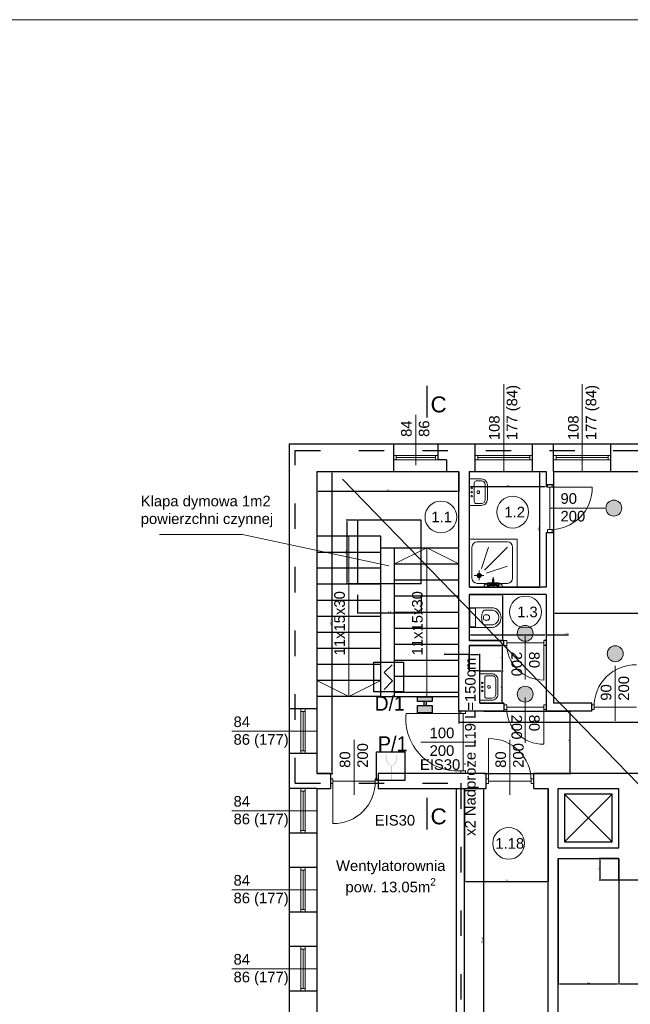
# Model space of a CAD drawing. Header units: millimetres. Extents: x 509 to 36614, y 492 to 3401.
# Tile 11 of 41: x 7867 to 9020, y 1505 to 3362. Entities that reach past the tile are written whole.
import ezdxf
from ezdxf.enums import TextEntityAlignment as Align

# ---------------------------------------------------------------- set-up
doc = ezdxf.new("R2010")
doc.units = ezdxf.units.MM
doc.linetypes.add('ACAD_ISO03W100', pattern=[30, 12, -18])
for name, color, linetype, lineweight in [('A_Kontur_cienka', 250, 'Continuous', 0), ('B_Wyposażenie', 10, 'Continuous', 9), ('oddymianie', 5, 'Continuous', 20), ('opisy', 5, 'Continuous', 5), ('RAMKA 100', 198, 'Continuous', 15), ('stolarka', 3, 'Continuous', 9), ('wymiary', 6, 'Continuous', 5), ('WYŁACZNIK', 1, 'Continuous', 18), ('ściany nośne', 1, 'Continuous', 25)]:
    doc.layers.add(name, color=color, linetype=linetype, lineweight=lineweight)
for name, color, linetype in [('SIEMENS_adres', 7, 'Continuous'), ('SIEMENS_adres_csp', 7, 'Continuous'), ('SIEMENS_czujki', 1, 'Continuous'), ('SIEMENS_grupa', 5, 'Continuous'), ('SIEMENS_komentarze', 7, 'Continuous')]:
    doc.layers.add(name, color=color, linetype=linetype)
doc.styles.add('ARIAL', font='arial.ttf')
doc.styles.add('MtXpl_romans_shx', font='romans.shx')
doc.styles.add('OPS_Arial', font='txt')
doc.styles.get("Standard").update_dxf_attribs({"font": 'ARIAL.TTF'})
doc.dimstyles.new('ISO-25', dxfattribs={"dimtxt": 2.5, "dimasz": 2.5, "dimexe": 1.25, "dimexo": 0.625, "dimtad": 1, "dimtxsty": 'Standard', "dimcen": 2.5, "dimadec": 0, "dimazin": 0, "dimtfac": 1, "dimtmove": 0, "dimatfit": 3, "dimfxl": 0, "dimarcsym": 0})

# ---------------------------------------------------------------- blocks, each defined once
blk = doc.blocks.new('*D321')
at = {"layer": 'Defpoints', "color": 0}
for p in [(8743, 2057.8), (8906.5, 2057.8), (8743, 1939.8)]:
    blk.add_point(p, dxfattribs=at)
at = {"layer": 'wymiary', "color": 0, "lineweight": -2}
for p, q in [((8743.6, 2057.8), (8907.8, 2057.8)), ((8906.5, 1942.3), (8906.5, 2055.3)), ((8743.6, 1939.8), (8907.8, 1939.8))]:
    blk.add_line(p, q, dxfattribs=at)
at = {"layer": 'wymiary', "color": 0}
for points in [[(8907, 2055.3), (8906.1, 2055.3), (8906.5, 2057.8)], [(8906.1, 1942.3), (8907, 1942.3), (8906.5, 1939.8)]]:
    blk.add_solid(points, dxfattribs=at)
at = {"layer": 'wymiary', "color": 0, "insert": (8904.4, 1998.8), "char_height": 2.5, "attachment_point": 5, "rotation": 90}
blk.add_mtext('117,95', dxfattribs=at)
blk = doc.blocks.new('*D322')
at = {"layer": 'Defpoints', "color": 0}
for p in [(8428.2, 2509.8), (8457.1, 2509.8), (8428.2, 1939.8)]:
    blk.add_point(p, dxfattribs=at)
at = {"layer": 'wymiary', "color": 0, "lineweight": -2}
for p, q in [((8428.9, 2509.8), (8458.4, 2509.8)), ((8457.1, 1942.3), (8457.1, 2507.3)), ((8428.9, 1939.8), (8458.4, 1939.8))]:
    blk.add_line(p, q, dxfattribs=at)
at = {"layer": 'wymiary', "color": 0}
for points in [[(8457.6, 2507.3), (8456.7, 2507.3), (8457.1, 2509.8)], [(8456.7, 1942.3), (8457.6, 1942.3), (8457.1, 1939.8)]]:
    blk.add_solid(points, dxfattribs=at)
at = {"layer": 'wymiary', "color": 0, "insert": (8455, 2224.8), "char_height": 2.5, "attachment_point": 5, "rotation": 90}
blk.add_mtext('569,95', dxfattribs=at)
blk = doc.blocks.new('*D323')
at = {"layer": 'Defpoints', "color": 0}
for p in [(8428.2, 2509.8), (8696.2, 2509.8), (8696.2, 2472.9)]:
    blk.add_point(p, dxfattribs=at)
at = {"layer": 'wymiary', "color": 0, "lineweight": -2}
for p, q in [((8428.2, 2509.2), (8428.2, 2471.6)), ((8696.2, 2509.2), (8696.2, 2471.6)), ((8430.7, 2472.9), (8693.7, 2472.9))]:
    blk.add_line(p, q, dxfattribs=at)
at = {"layer": 'wymiary', "color": 0}
for points in [[(8430.7, 2473.3), (8430.7, 2472.5), (8428.2, 2472.9)], [(8693.7, 2472.5), (8693.7, 2473.3), (8696.2, 2472.9)]]:
    blk.add_solid(points, dxfattribs=at)
at = {"layer": 'wymiary', "color": 0, "insert": (8562.2, 2474.8), "char_height": 2.5, "attachment_point": 5}
blk.add_mtext('268', dxfattribs=at)
blk = doc.blocks.new('*D324')
at = {"layer": 'Defpoints', "color": 0}
for p in [(8716.2, 2509.8), (8861.2, 2509.8), (8861.2, 2481.2)]:
    blk.add_point(p, dxfattribs=at)
at = {"layer": 'wymiary', "color": 0, "lineweight": -2}
for p, q in [((8716.2, 2509.2), (8716.2, 2479.9)), ((8861.2, 2509.2), (8861.2, 2479.9)), ((8718.7, 2481.2), (8858.7, 2481.2))]:
    blk.add_line(p, q, dxfattribs=at)
at = {"layer": 'wymiary', "color": 0}
for points in [[(8718.7, 2481.6), (8718.7, 2480.7), (8716.2, 2481.2)], [(8858.7, 2480.7), (8858.7, 2481.6), (8861.2, 2481.2)]]:
    blk.add_solid(points, dxfattribs=at)
at = {"layer": 'wymiary', "color": 0, "insert": (8788.7, 2483.1), "char_height": 2.5, "attachment_point": 5}
blk.add_mtext('145', dxfattribs=at)
blk = doc.blocks.new('*D325')
at = {"layer": 'Defpoints', "color": 0}
for p in [(8716.2, 2509.8), (8716.2, 2291.8), (8848.7, 2291.8)]:
    blk.add_point(p, dxfattribs=at)
at = {"layer": 'wymiary', "color": 0, "lineweight": -2}
for p, q in [((8716.9, 2509.8), (8849.9, 2509.8)), ((8848.7, 2507.3), (8848.7, 2294.3)), ((8716.9, 2291.8), (8849.9, 2291.8))]:
    blk.add_line(p, q, dxfattribs=at)
at = {"layer": 'wymiary', "color": 0}
for points in [[(8849.1, 2507.3), (8848.3, 2507.3), (8848.7, 2509.8)], [(8848.3, 2294.3), (8849.1, 2294.3), (8848.7, 2291.8)]]:
    blk.add_solid(points, dxfattribs=at)
at = {"layer": 'wymiary', "color": 0, "insert": (8846.8, 2400.8), "char_height": 2.5, "attachment_point": 5, "rotation": 90}
blk.add_mtext('218', dxfattribs=at)
blk = doc.blocks.new('*D326')
at = {"layer": 'Defpoints', "color": 0}
for p in [(8875.2, 2509.8), (9307.2, 2509.8), (9307.2, 2242.7)]:
    blk.add_point(p, dxfattribs=at)
at = {"layer": 'wymiary', "color": 0, "lineweight": -2}
for p, q in [((8875.2, 2509.2), (8875.2, 2241.5)), ((9307.2, 2509.2), (9307.2, 2241.5)), ((8877.7, 2242.7), (9304.7, 2242.7))]:
    blk.add_line(p, q, dxfattribs=at)
at = {"layer": 'wymiary', "color": 0}
for points in [[(8877.7, 2243.2), (8877.7, 2242.3), (8875.2, 2242.7)], [(9304.7, 2242.3), (9304.7, 2243.2), (9307.2, 2242.7)]]:
    blk.add_solid(points, dxfattribs=at)
at = {"layer": 'wymiary', "color": 0, "insert": (9091.2, 2244.6), "char_height": 2.5, "attachment_point": 5}
blk.add_mtext('432', dxfattribs=at)
blk = doc.blocks.new('*D335')
at = {"layer": 'Defpoints', "color": 0}
for p in [(8696.2, 2057.8), (10218.2, 2057.8), (8696.2, 2036)]:
    blk.add_point(p, dxfattribs=at)
at = {"layer": 'wymiary', "color": 0, "lineweight": -2}
for p, q in [((8696.2, 2057.2), (8696.2, 2034.7)), ((10218.2, 2057.2), (10218.2, 2034.7)), ((10215.7, 2036), (8698.7, 2036))]:
    blk.add_line(p, q, dxfattribs=at)
at = {"layer": 'wymiary', "color": 0}
for points in [[(8698.7, 2036.4), (8698.7, 2035.5), (8696.2, 2036)], [(10215.7, 2035.5), (10215.7, 2036.4), (10218.2, 2036)]]:
    blk.add_solid(points, dxfattribs=at)
at = {"layer": 'wymiary', "color": 0, "insert": (9457.2, 2037.9), "char_height": 2.5, "attachment_point": 5}
blk.add_mtext('1522', dxfattribs=at)
blk = doc.blocks.new('*D336')
at = {"layer": 'Defpoints', "color": 0}
for p in [(8707.2, 1911.8), (8743.5, 1911.8), (8707.2, 1339.8)]:
    blk.add_point(p, dxfattribs=at)
at = {"layer": 'wymiary', "color": 0, "lineweight": -2}
for p, q in [((8707.9, 1911.8), (8744.7, 1911.8)), ((8743.5, 1342.3), (8743.5, 1909.3)), ((8707.9, 1339.8), (8744.7, 1339.8))]:
    blk.add_line(p, q, dxfattribs=at)
at = {"layer": 'wymiary', "color": 0}
for points in [[(8743.9, 1909.3), (8743.1, 1909.3), (8743.5, 1911.8)], [(8743.1, 1342.3), (8743.9, 1342.3), (8743.5, 1339.8)]]:
    blk.add_solid(points, dxfattribs=at)
at = {"layer": 'wymiary', "color": 0, "insert": (8741.3, 1625.8), "char_height": 2.5, "attachment_point": 5, "rotation": 90}
blk.add_mtext('572,03', dxfattribs=at)
blk = doc.blocks.new('*D337')
at = {"layer": 'Defpoints', "color": 0}
for p in [(8707.2, 1911.8), (8865.2, 1911.8), (8865.2, 1736.7)]:
    blk.add_point(p, dxfattribs=at)
at = {"layer": 'wymiary', "color": 0, "lineweight": -2}
for p, q in [((8707.2, 1911.2), (8707.2, 1735.5)), ((8865.2, 1911.2), (8865.2, 1735.5)), ((8709.7, 1736.7), (8862.7, 1736.7))]:
    blk.add_line(p, q, dxfattribs=at)
at = {"layer": 'wymiary', "color": 0}
for points in [[(8709.7, 1737.1), (8709.7, 1736.3), (8707.2, 1736.7)], [(8862.7, 1736.3), (8862.7, 1737.1), (8865.2, 1736.7)]]:
    blk.add_solid(points, dxfattribs=at)
at = {"layer": 'wymiary', "color": 0, "insert": (8786.2, 1738.6), "char_height": 2.5, "attachment_point": 5}
blk.add_mtext('158', dxfattribs=at)
blk = doc.blocks.new('*D340')
at = {"layer": 'Defpoints', "color": 0}
for p in [(8884.2, 1779.8), (8998.2, 1779.8), (8998.2, 1543.2)]:
    blk.add_point(p, dxfattribs=at)
at = {"layer": 'wymiary', "color": 0, "lineweight": -2}
for p, q in [((8884.2, 1779.2), (8884.2, 1542)), ((8998.2, 1779.2), (8998.2, 1542)), ((8886.7, 1543.2), (8995.7, 1543.2))]:
    blk.add_line(p, q, dxfattribs=at)
at = {"layer": 'wymiary', "color": 0}
for points in [[(8886.7, 1543.6), (8886.7, 1542.8), (8884.2, 1543.2)], [(8995.7, 1542.8), (8995.7, 1543.6), (8998.2, 1543.2)]]:
    blk.add_solid(points, dxfattribs=at)
at = {"layer": 'wymiary', "color": 0, "insert": (8941.2, 1545.1), "char_height": 2.5, "attachment_point": 5}
blk.add_mtext('114', dxfattribs=at)
blk = doc.blocks.new('*D341')
at = {"layer": 'Defpoints', "color": 0}
for p in [(8998.2, 1738.8), (9229.2, 1738.8), (9229.2, 1543.2)]:
    blk.add_point(p, dxfattribs=at)
at = {"layer": 'wymiary', "color": 0, "lineweight": -2}
for p, q in [((8998.2, 1738.2), (8998.2, 1542)), ((9229.2, 1738.2), (9229.2, 1542)), ((9000.7, 1543.2), (9226.7, 1543.2))]:
    blk.add_line(p, q, dxfattribs=at)
at = {"layer": 'wymiary', "color": 0}
for points in [[(9000.7, 1543.6), (9000.7, 1542.8), (8998.2, 1543.2)], [(9226.7, 1542.8), (9226.7, 1543.6), (9229.2, 1543.2)]]:
    blk.add_solid(points, dxfattribs=at)
at = {"layer": 'wymiary', "color": 0, "insert": (9113.7, 1545.1), "char_height": 2.5, "attachment_point": 5}
blk.add_mtext('231', dxfattribs=at)
blk = doc.blocks.new('*D343')
at = {"layer": 'Defpoints', "color": 0}
for p in [(8998.2, 1779.8), (8962.4, 1738.8), (8998.2, 1738.8)]:
    blk.add_point(p, dxfattribs=at)
at = {"layer": 'wymiary', "color": 0, "lineweight": -2}
for p, q in [((8997.6, 1779.8), (8961.1, 1779.8)), ((8962.4, 1777.3), (8962.4, 1741.3)), ((8997.6, 1738.8), (8961.1, 1738.8))]:
    blk.add_line(p, q, dxfattribs=at)
at = {"layer": 'wymiary', "color": 0}
for points in [[(8962.8, 1777.3), (8962, 1777.3), (8962.4, 1779.8)], [(8962, 1741.3), (8962.8, 1741.3), (8962.4, 1738.8)]]:
    blk.add_solid(points, dxfattribs=at)
at = {"layer": 'wymiary', "color": 0, "insert": (8960.5, 1759.3), "char_height": 2.5, "attachment_point": 5, "rotation": 90}
blk.add_mtext('41', dxfattribs=at)
blk = doc.blocks.new('*D367')
at = {"layer": 'Defpoints', "color": 0}
for p in [(8736.2, 2133.8), (8778.5, 2133.8), (8736.2, 2072.8)]:
    blk.add_point(p, dxfattribs=at)
at = {"layer": 'wymiary', "color": 0, "lineweight": -2}
for p, q in [((8736.9, 2133.8), (8779.8, 2133.8)), ((8778.5, 2075.3), (8778.5, 2131.3)), ((8736.9, 2072.8), (8779.8, 2072.8))]:
    blk.add_line(p, q, dxfattribs=at)
at = {"layer": 'wymiary', "color": 0}
for points in [[(8779, 2131.3), (8778.1, 2131.3), (8778.5, 2133.8)], [(8778.1, 2075.3), (8779, 2075.3), (8778.5, 2072.8)]]:
    blk.add_solid(points, dxfattribs=at)
at = {"layer": 'wymiary', "color": 0, "insert": (8776.6, 2103.3), "char_height": 2.5, "attachment_point": 5, "rotation": 90}
blk.add_mtext('61', dxfattribs=at)
blk = doc.blocks.new('*D368')
at = {"layer": 'Defpoints', "color": 0}
for p in [(8716.2, 2181.8), (8736.2, 2133.8), (8778.5, 2133.8)]:
    blk.add_point(p, dxfattribs=at)
at = {"layer": 'wymiary', "color": 0, "lineweight": -2}
for p, q in [((8716.9, 2181.8), (8779.8, 2181.8)), ((8778.5, 2179.3), (8778.5, 2136.3)), ((8736.9, 2133.8), (8779.8, 2133.8))]:
    blk.add_line(p, q, dxfattribs=at)
at = {"layer": 'wymiary', "color": 0}
for points in [[(8779, 2179.3), (8778.1, 2179.3), (8778.5, 2181.8)], [(8778.1, 2136.3), (8779, 2136.3), (8778.5, 2133.8)]]:
    blk.add_solid(points, dxfattribs=at)
at = {"layer": 'wymiary', "color": 0, "insert": (8776.6, 2157.8), "char_height": 2.5, "attachment_point": 5, "rotation": 90}
blk.add_mtext('48', dxfattribs=at)
blk = doc.blocks.new('*D369')
at = {"layer": 'Defpoints', "color": 0}
for p in [(8716.2, 2277.8), (8716.2, 2190.8), (8778.8, 2190.8)]:
    blk.add_point(p, dxfattribs=at)
at = {"layer": 'wymiary', "color": 0, "lineweight": -2}
for p, q in [((8716.9, 2277.8), (8780, 2277.8)), ((8778.8, 2275.3), (8778.8, 2193.3)), ((8716.9, 2190.8), (8780, 2190.8))]:
    blk.add_line(p, q, dxfattribs=at)
at = {"layer": 'wymiary', "color": 0}
for points in [[(8779.2, 2275.3), (8778.4, 2275.3), (8778.8, 2277.8)], [(8778.4, 2193.3), (8779.2, 2193.3), (8778.8, 2190.8)]]:
    blk.add_solid(points, dxfattribs=at)
at = {"layer": 'wymiary', "color": 0, "insert": (8776.9, 2234.3), "char_height": 2.5, "attachment_point": 5, "rotation": 90}
blk.add_mtext('87', dxfattribs=at)
blk = doc.blocks.new('*D370')
at = {"layer": 'Defpoints', "color": 0}
for p in [(8736.2, 2164.6), (8716.2, 2133.8), (8736.2, 2133.8)]:
    blk.add_point(p, dxfattribs=at)
at = {"layer": 'wymiary', "color": 0, "lineweight": -2}
for p, q in [((8716.2, 2164.6), (8668.7, 2164.6)), ((8716.2, 2134.4), (8716.2, 2165.8)), ((8718.7, 2164.6), (8733.7, 2164.6)), ((8736.2, 2134.4), (8736.2, 2165.8))]:
    blk.add_line(p, q, dxfattribs=at)
at = {"layer": 'wymiary', "color": 0}
for points in [[(8718.7, 2165), (8718.7, 2164.2), (8716.2, 2164.6)], [(8733.7, 2164.2), (8733.7, 2165), (8736.2, 2164.6)]]:
    blk.add_solid(points, dxfattribs=at)
at = {"layer": 'wymiary', "color": 0, "insert": (8671.1, 2166.5), "char_height": 2.5, "attachment_point": 5}
blk.add_mtext('20', dxfattribs=at)
blk = doc.blocks.new('*D371')
at = {"layer": 'Defpoints', "color": 0}
for p in [(8716.2, 2277.8), (8861.2, 2277.8), (8861.2, 2201.7)]:
    blk.add_point(p, dxfattribs=at)
at = {"layer": 'wymiary', "color": 0, "lineweight": -2}
for p, q in [((8716.2, 2277.2), (8716.2, 2200.4)), ((8861.2, 2277.2), (8861.2, 2200.4)), ((8718.7, 2201.7), (8858.7, 2201.7)), ((8861.2, 2201.7), (8903.5, 2201.7))]:
    blk.add_line(p, q, dxfattribs=at)
at = {"layer": 'wymiary', "color": 0}
for points in [[(8718.7, 2202.1), (8718.7, 2201.2), (8716.2, 2201.7)], [(8858.7, 2201.2), (8858.7, 2202.1), (8861.2, 2201.7)]]:
    blk.add_solid(points, dxfattribs=at)
at = {"layer": 'wymiary', "color": 0, "insert": (8900.2, 2203.6), "char_height": 2.5, "attachment_point": 5}
blk.add_mtext('145', dxfattribs=at)
blk = doc.blocks.new('*D374')
at = {"layer": 'Defpoints', "color": 0}
for p in [(8505.4, 2277.6), (8625.4, 2277.6), (8625.4, 2243)]:
    blk.add_point(p, dxfattribs=at)
at = {"layer": 'opisy', "color": 0, "lineweight": -2}
for p, q in [((8505.4, 2277), (8505.4, 2241.8)), ((8625.4, 2277), (8625.4, 2241.8)), ((8507.9, 2243), (8622.9, 2243))]:
    blk.add_line(p, q, dxfattribs=at)
at = {"layer": 'opisy', "color": 0}
for points in [[(8507.9, 2243.4), (8507.9, 2242.6), (8505.4, 2243)], [(8622.9, 2242.6), (8622.9, 2243.4), (8625.4, 2243)]]:
    blk.add_solid(points, dxfattribs=at)
at = {"layer": 'opisy', "color": 0, "lineweight": 5, "insert": (8565.4, 2244.9), "char_height": 2.5, "attachment_point": 5}
blk.add_mtext('120', dxfattribs=at)
blk = doc.blocks.new('*D375')
at = {"layer": 'Defpoints', "color": 0}
for p in [(8504.8, 2417.6), (8485.2, 2297.6), (8505.4, 2297.6)]:
    blk.add_point(p, dxfattribs=at)
at = {"layer": 'opisy', "color": 0, "lineweight": -2}
for p, q in [((8504.2, 2417.6), (8483.9, 2417.6)), ((8485.2, 2415.1), (8485.2, 2300.1)), ((8504.8, 2297.6), (8483.9, 2297.6))]:
    blk.add_line(p, q, dxfattribs=at)
at = {"layer": 'opisy', "color": 0}
for points in [[(8485.6, 2415.1), (8484.7, 2415.1), (8485.2, 2417.6)], [(8484.7, 2300.1), (8485.6, 2300.1), (8485.2, 2297.6)]]:
    blk.add_solid(points, dxfattribs=at)
at = {"layer": 'opisy', "color": 0, "lineweight": 5, "insert": (8483.3, 2357.6), "char_height": 2.5, "attachment_point": 5, "rotation": 90}
blk.add_mtext('120', dxfattribs=at)
blk = doc.blocks.new('*U2')
for p, q in [((7.6, 28.6), (-10.5, 10.5)), ((-10.5, 10.5), (8.7, -8.7)), ((8.7, -8.7), (-11.1, -28.4))]:
    blk.add_line(p, q)
blk.add_lwpolyline([(-34.5, 34.5), (34.5, 34.5), (34.5, -34.5), (-34.5, -34.5)], close=True)
at = {"flags": 9}
blk.add_attdef('NAZWA', (-58.3, 81.4), '', height=22, dxfattribs=at)
at = {"layer": 'SIEMENS_adres', "style": 'ARIAL', "width": 0.7, "flags": 8}
blk.add_attdef('ADRES', text='', height=26, dxfattribs=at).set_placement((8.7, 57.1), align=Align.MIDDLE_LEFT)
at = {"layer": 'SIEMENS_adres_csp', "style": 'MtXpl_romans_shx', "flags": 8}
blk.add_attdef('CSP', text='', height=15.6, dxfattribs=at).set_placement((-41.4, 26.4), align=Align.MIDDLE_RIGHT)
at = {"layer": 'SIEMENS_grupa', "style": 'ARIAL', "width": 0.7, "flags": 8}
blk.add_attdef('GRUPA', text='', height=26, dxfattribs=at).set_placement((0, -45.7), align=Align.TOP_CENTER)
at = {"layer": 'SIEMENS_komentarze', "style": 'MtXpl_romans_shx', "flags": 1}
blk.add_attdef('PARAMETR', (-210.6, -12.1), '', height=22, dxfattribs=at)
at = {"layer": 'SIEMENS_komentarze', "style": 'MtXpl_romans_shx'}
blk.add_attdef('UWAGI', (40.4, -11.2), '', height=22, dxfattribs=at)

msp = doc.modelspace()

# ---------------------------------------------------------------- hatches: boundary and pattern name
at = {"transparency": 33554607}
h = msp.add_hatch(color=256, dxfattribs=at)
h.dxf.hatch_style = 1
h.set_gradient(color1=(0, 0, 255), color2=(0, 0, 228), one_color=1, tint=0.44995, name='CYLINDER')
h.paths.add_polyline_path([(8645.833, 2075.733), (8645.833, 2084.718), (8618.373, 2084.718), (8618.373, 2075.733)])
h.paths.add_polyline_path([(8645.833, 2068.18), (8618.373, 2068.18), (8618.373, 2054.761), (8645.833, 2054.761)])
h.paths.add_polyline_path([(8635.234, 2068.18), (8635.234, 2075.733), (8630.346, 2075.733), (8630.346, 2068.18)])
at = {"layer": 'stolarka', "transparency": 33554687}
h = msp.add_hatch(color=251, dxfattribs=at)
h.dxf.hatch_style = 1
h.paths.add_polyline_path([(9004.01, 2440.654, 1), (8974.01, 2440.654, 1)])
h = msp.add_hatch(color=251, dxfattribs=at)
h.dxf.hatch_style = 1
h.paths.add_polyline_path([(8836.726, 2204.388, 1), (8806.726, 2204.388, 1)])
h = msp.add_hatch(color=251, dxfattribs=at)
h.dxf.hatch_style = 1
h.paths.add_polyline_path([(9006.726, 2165.993, 1), (8976.726, 2165.993, 1)])
h = msp.add_hatch(color=251, dxfattribs=at)
h.dxf.hatch_style = 1
h.paths.add_polyline_path([(8836.726, 2089.726, 1), (8806.726, 2089.726, 1)])
at = {"layer": 'WYŁACZNIK', "lineweight": 30}
h = msp.add_hatch(color=30, dxfattribs=at)
edge = h.paths.add_edge_path()
edge.add_spline(control_points=[(8570.209, 1954.748), (8570.781, 1954.889), (8576.343, 1955.817), (8579.806, 1965.729), (8580.239, 1972.871), (8580.455, 1976.204)], knot_values=[0.41248098, 0.41248098, 0.41248098, 0.41248098, 1.16065763, 6.84798008, 10.93999112, 10.93999112, 10.93999112, 10.93999112], degree=3, periodic=0)
edge.add_line((8580.455, 1976.204), (8579.181, 1976.155))
edge.add_spline(control_points=[(8579.181, 1976.155), (8579.041, 1974.683), (8578.902, 1973.221), (8578.588, 1970.749), (8578.44, 1969.747), (8578.072, 1967.71), (8577.851, 1966.669), (8577.187, 1964.1), (8576.689, 1962.58), (8575.621, 1960.277), (8575.126, 1959.415), (8574, 1957.919), (8573.371, 1957.287), (8572.32, 1956.556), (8571.952, 1956.348), (8571.17, 1956.008), (8570.74, 1955.871), (8569.949, 1955.663), (8569.607, 1955.584), (8568.796, 1955.598)], knot_values=[0.09000362, 0.09000362, 0.09000362, 0.09000362, 2.04786432, 2.04786432, 3.36458653, 3.36458653, 4.68130874, 4.68130874, 6.58705887, 6.58705887, 7.88515302, 7.88515302, 9.18324717, 9.18324717, 9.83229424, 9.83229424, 10.48134132, 10.48134132, 10.93999112, 10.93999112, 10.93999112, 10.93999112], degree=3, periodic=0)
edge.add_spline(control_points=[(8569.256, 1955.505), (8568.905, 1955.584), (8568.563, 1955.663), (8567.773, 1955.871), (8567.342, 1956.008), (8566.561, 1956.348), (8566.192, 1956.556), (8565.141, 1957.287), (8564.512, 1957.919), (8563.387, 1959.415), (8562.891, 1960.277), (8561.824, 1962.58), (8561.325, 1964.1), (8560.662, 1966.669), (8560.44, 1967.71), (8560.072, 1969.747), (8559.924, 1970.749), (8559.61, 1973.221), (8559.471, 1974.683), (8559.331, 1976.155)], knot_values=[0.09000362, 0.09000362, 0.09000362, 0.09000362, 0.54865342, 0.54865342, 1.1977005, 1.1977005, 1.84674757, 1.84674757, 3.14484172, 3.14484172, 4.44293587, 4.44293587, 6.348686, 6.348686, 7.66540821, 7.66540821, 8.98213042, 8.98213042, 10.93999112, 10.93999112, 10.93999112, 10.93999112], degree=3, periodic=0)
edge.add_line((8559.331, 1976.155), (8557.86, 1975.988))
edge.add_spline(control_points=[(8557.86, 1975.988), (8558.25, 1972.915), (8558.509, 1965.253), (8562.665, 1955.644), (8567.731, 1954.889), (8568.303, 1954.748)], knot_values=[0.41248098, 0.41248098, 0.41248098, 0.41248098, 4.50449202, 10.19181446, 10.93999112, 10.93999112, 10.93999112, 10.93999112], degree=3, periodic=0)
edge.add_line((8568.303, 1954.748), (8568.303, 1928.68))
edge.add_line((8568.303, 1928.68), (8570.209, 1928.68))
edge.add_line((8570.209, 1928.68), (8570.209, 1954.748))

# ---------------------------------------------------------------- linework, layer by layer
for points in [[(8645.833, 2075.733), (8618.373, 2075.733), (8618.373, 2084.718), (8645.833, 2084.718)], [(8645.833, 2054.761), (8618.373, 2054.761), (8618.373, 2068.18), (8645.833, 2068.18)], [(8635.234, 2075.733), (8630.346, 2075.733), (8630.346, 2068.18), (8635.234, 2068.18)]]:
    msp.add_lwpolyline(points, close=True)
at = {"layer": 'A_Kontur_cienka', "color": 0, "ltscale": 30}
msp.add_lwpolyline([(14267.815, 491.826), (7557.815, 491.826), (7557.815, 3361.826), (14267.815, 3361.826)], close=True, dxfattribs=at)
at = {"layer": 'B_Wyposażenie', "color": 251}
for p, q in [((8716.226, 2445.67), (8716.226, 2495.625)), ((8738.966, 2495.625), (8716.226, 2495.625)), ((8729.249, 2491.98), (8739.01, 2491.98)), ((8725.499, 2488.23), (8725.499, 2453.066)), ((8746.211, 2468.148), (8746.211, 2484.779)), ((8746.211, 2477.261), (8746.211, 2478.677)), ((8750.215, 2468.148), (8750.215, 2484.376)), ((8750.215, 2477.261), (8750.215, 2479.488)), ((8746.211, 2468.148), (8746.211, 2456.516)), ((8746.211, 2459.035), (8746.211, 2457.618)), ((8750.215, 2468.148), (8750.215, 2456.92)), ((8750.215, 2459.035), (8750.215, 2456.808)), ((8738.966, 2445.67), (8716.226, 2445.67)), ((8729.249, 2449.315), (8739.01, 2449.315)), ((8716.226, 2382.072), (8806.226, 2382.072)), ((8731.226, 2377.072), (8788.019, 2377.072)), ((8806.226, 2382.072), (8806.226, 2291.788)), ((8721.226, 2308.716), (8721.226, 2366.788)), ((8752.317, 2367.072), (8739.043, 2327.048)), ((8788.019, 2367.072), (8744.579, 2323.632)), ((8798.019, 2366.788), (8798.019, 2308.715)), ((8734.601, 2322.766), (8734.601, 2304.542)), ((8788.019, 2331.37), (8747.995, 2318.096)), ((8743.713, 2313.654), (8725.489, 2313.654)), ((8759.975, 2297.371), (8759.975, 2306.752)), ((8762.475, 2306.752), (8759.975, 2306.752)), ((8761.225, 2291.788), (8761.225, 2310.503)), ((8762.475, 2297.412), (8762.475, 2306.752)), ((8788.019, 2298.716), (8731.226, 2298.716)), ((8774.795, 2296.155), (8747.235, 2296.155)), ((8759.975, 2299.494), (8752.671, 2299.494)), ((8767.361, 2297.405), (8755.132, 2297.405)), ((8767.361, 2294.905), (8755.132, 2294.905)), ((8769.888, 2299.494), (8762.475, 2299.494)), ((8760.193, 2252.8), (8716.226, 2252.8)), ((8726.917, 2251.8), (8716.226, 2251.8)), ((8717.226, 2250.8), (8716.226, 2250.8)), ((8717.226, 2250.8), (8717.226, 2217.777)), ((8727.917, 2250.8), (8727.917, 2217.777)), ((8760.814, 2248.099), (8744.908, 2248.039)), ((8743.106, 2236.301), (8743.036, 2232.301)), ((8750.585, 2229.301), (8746.036, 2229.301)), ((8750.516, 2239.301), (8746.106, 2239.301)), ((8717.226, 2217.777), (8716.226, 2217.777)), ((8726.917, 2216.777), (8716.226, 2216.777)), ((8716.226, 2215.777), (8760.193, 2215.777)), ((8744.908, 2220.514), (8760.814, 2220.454)), ((8758.966, 2128.266), (8736.226, 2128.266)), ((8745.499, 2120.871), (8745.499, 2085.706)), ((8749.249, 2124.621), (8759.01, 2124.621)), ((8766.211, 2100.788), (8766.211, 2117.42)), ((8766.211, 2109.901), (8766.211, 2111.318)), ((8766.211, 2100.788), (8766.211, 2089.157)), ((8770.215, 2100.788), (8770.215, 2117.016)), ((8770.215, 2109.901), (8770.215, 2112.128)), ((8770.215, 2100.788), (8770.215, 2089.561)), ((8749.249, 2081.956), (8759.01, 2081.956)), ((8766.211, 2091.675), (8766.211, 2090.259)), ((8770.215, 2091.675), (8770.215, 2089.448)), ((8758.966, 2078.311), (8736.226, 2078.311))]:
    msp.add_line(p, q, dxfattribs=at)
for centre, radius in [((8720.71, 2478.333), 1.463), ((8720.71, 2463.092), 1.463), ((8734.601, 2313.654), 4.112), ((8734.601, 2313.654), 2.57), ((8752.671, 2296.155), 2.76), ((8752.671, 2296.155), 1.989), ((8769.822, 2296.155), 2.76), ((8769.822, 2296.155), 1.989), ((8740.71, 2110.974), 1.463), ((8740.71, 2095.733), 1.463)]:
    msp.add_circle(centre, radius, dxfattribs=at)
for centre, radius, start, end in [((8729.25, 2488.229), 3.751, 90.011278, 179.988722), ((8738.966, 2484.376), 11.249, 359.997207, 90.002793), ((8739.01, 2484.779), 7.201, 0.003602, 89.996398), ((8720.71, 2470.712), 1.463, 0, 180), ((8720.71, 2470.712), 1.463, 180, 0), ((8733.107, 2470.713), 2.565, 359.996323, 180.003677), ((8733.107, 2470.712), 2.565, 179.996323, 0.003677), ((8729.25, 2453.066), 3.751, 180.011278, 269.988722), ((8738.966, 2456.919), 11.249, 269.997207, 0.002793), ((8739.01, 2456.516), 7.201, 270.003602, 359.996398), ((8731.471, 2366.829), 10.245, 91.370816, 180.229218), ((8787.774, 2366.829), 10.245, 359.770782, 88.629184), ((8731.226, 2308.716), 10, 180, 270), ((8788.019, 2308.716), 10, 270, 0), ((8751.428, 2292.097), 7.5, 80.458137, 182.36044), ((8771.132, 2292.097), 7.5, 357.63956, 99.541863), ((8726.917, 2250.8), 1, 0, 90), ((8744.929, 2245.039), 3, 90.390231, 153.939577), ((8760.193, 2242.8), 10, 70.730482, 90), ((8758.149, 2234.277), 14.077, 280.911105, 79.088895), ((8757.217, 2234.288), 19.017, 289.269518, 70.730482), ((8766.936, 2234.277), 27.498, 153.939577, 206.060423), ((8746.036, 2232.301), 3, 180, 270), ((8746.106, 2236.301), 3, 90, 180), ((8750.516, 2236.301), 3, 44.319184, 90), ((8750.585, 2232.301), 3, 270, 318.952257), ((8748.973, 2234.277), 5.53, 314.477739, 48.160212), ((8726.917, 2217.777), 1, 270, 0), ((8744.929, 2223.514), 3, 206.060423, 269.609769), ((8760.193, 2225.777), 10, 270, 289.269518), ((8749.25, 2120.87), 3.751, 90.011278, 179.988722), ((8758.966, 2117.017), 11.249, 359.997207, 90.002793), ((8759.01, 2117.42), 7.201, 0.003602, 89.996398), ((8740.71, 2103.353), 1.463, 0, 180), ((8740.71, 2103.353), 1.463, 180, 0), ((8753.107, 2103.353), 2.565, 359.996323, 180.003677), ((8753.107, 2103.353), 2.565, 179.996323, 0.003677), ((8749.25, 2085.707), 3.751, 180.011278, 269.988722), ((8758.966, 2089.56), 11.249, 269.997207, 0.002793), ((8759.01, 2089.157), 7.201, 270.003602, 359.996398)]:
    msp.add_arc(centre, radius, start, end, dxfattribs=at)
at = {"layer": 'oddymianie'}
for points in [[(9904.64, 1025.285), (8477.044, 2494.982)], [(8131.434, 2390.782), (8288.066, 2390.782), (8564.129, 2332.045)]]:
    msp.add_lwpolyline(points, dxfattribs=at)
at = {"layer": 'opisy', "color": 251}
for p, q in [((8781.226, 2509.788), (8781.226, 2674.373)), ((8929.226, 2509.788), (8929.226, 2674.373)), ((8615.226, 2521.788), (8615.226, 2616.822)), ((8971.939, 2440.288), (8868.226, 2440.288)), ((8488.726, 2387.788), (8488.726, 2085.077)), ((8635.726, 2365.788), (8575.226, 2335.517)), ((8635.726, 2365.788), (8696.226, 2335.517)), ((8635.726, 2365.788), (8635.726, 2085.077)), ((8821.726, 2199.2), (8821.726, 2117.147)), ((8991.726, 2039.288), (8991.726, 2143.001)), ((8488.726, 2085.077), (8428.226, 2115.348)), ((8488.726, 2085.077), (8549.226, 2115.348)), ((8821.726, 2083.681), (8821.726, 1998.156)), ((8704.759, 2053.288), (8596.759, 2053.288)), ((8700.259, 2053.288), (8700.259, 2057.788)), ((8709.259, 2053.288), (8700.259, 2053.288)), ((8704.759, 1945.335), (8704.759, 2053.288)), ((8709.259, 2053.288), (8709.259, 2057.788)), ((8267.88, 2019.836), (8428.226, 2019.836)), ((8498.726, 1899.829), (8498.726, 2003.541)), ((8728.64, 1999.312), (8624.928, 1999.312)), ((8792.73, 1899.826), (8792.73, 2003.539)), ((8700.259, 1945.335), (8700.259, 1939.835)), ((8709.259, 1945.335), (8700.259, 1945.335)), ((8709.259, 1945.335), (8709.259, 1939.835)), ((8267.878, 1869.822), (8428.224, 1869.822)), ((8267.878, 1720.822), (8428.224, 1720.822)), ((8267.878, 1571.822), (8428.224, 1571.822))]:
    msp.add_line(p, q, dxfattribs=at)
msp.add_lwpolyline([(8596.759, 2053.288, 0.47392113), (8704.759, 1945.335)], format="xyb", dxfattribs=at)
for centre in [(8662.553, 2423.949), (8798.186, 2433.102), (8822.176, 2244.814), (8790.353, 1808.292)]:
    msp.add_circle(centre, 30, dxfattribs=at)
at = {"layer": 'stolarka', "color": 251}
for p, q in [((8573.226, 2539.788), (8578.226, 2539.788)), ((8578.226, 2531.788), (8573.226, 2531.788)), ((8578.226, 2539.788), (8578.226, 2531.788)), ((8578.226, 2539.788), (8652.226, 2539.788)), ((8578.226, 2535.788), (8652.226, 2535.788)), ((8578.226, 2531.788), (8652.226, 2531.788)), ((8657.226, 2539.788), (8652.226, 2539.788)), ((8652.226, 2539.788), (8652.226, 2531.788)), ((8652.226, 2531.788), (8657.226, 2531.788)), ((8727.226, 2539.788), (8732.226, 2539.788)), ((8732.226, 2531.788), (8727.226, 2531.788)), ((8732.226, 2539.788), (8732.226, 2531.788)), ((8732.226, 2539.788), (8830.226, 2539.788)), ((8732.226, 2535.788), (8830.226, 2535.788)), ((8732.226, 2531.788), (8830.226, 2531.788)), ((8835.226, 2539.788), (8830.226, 2539.788)), ((8830.226, 2539.788), (8830.226, 2531.788)), ((8830.226, 2531.788), (8835.226, 2531.788)), ((8875.226, 2539.788), (8880.226, 2539.788)), ((8880.226, 2531.788), (8875.226, 2531.788)), ((8880.226, 2539.788), (8880.226, 2531.788)), ((8880.226, 2539.788), (8978.226, 2539.788)), ((8880.226, 2535.788), (8978.226, 2535.788)), ((8880.226, 2531.788), (8978.226, 2531.788)), ((8983.226, 2539.788), (8978.226, 2539.788)), ((8978.226, 2539.788), (8978.226, 2531.788)), ((8978.226, 2531.788), (8983.226, 2531.788)), ((8863.726, 2480.288), (8863.726, 2484.788)), ((8872.726, 2480.288), (8863.726, 2480.288)), ((8868.226, 2400.288), (8868.226, 2480.288)), ((8868.226, 2480.288), (8948.226, 2480.288)), ((8872.726, 2480.288), (8872.726, 2484.788)), ((8863.726, 2400.288), (8863.726, 2394.788)), ((8872.726, 2400.288), (8863.726, 2400.288)), ((8872.726, 2400.288), (8872.726, 2394.788)), ((8786.726, 2190.788), (8781.226, 2190.788)), ((8786.726, 2181.788), (8781.226, 2181.788)), ((8786.726, 2181.788), (8786.726, 2190.788)), ((8786.726, 2186.288), (8856.726, 2186.288)), ((8856.726, 2190.788), (8861.226, 2190.788)), ((8856.726, 2181.788), (8856.726, 2190.788)), ((8856.726, 2186.288), (8856.726, 2116.288)), ((8856.726, 2181.788), (8861.226, 2181.788)), ((8398.226, 2056.836), (8398.226, 2061.836)), ((8406.226, 2061.836), (8406.226, 2056.836)), ((8786.726, 2069.788), (8781.226, 2069.788)), ((8786.726, 2060.788), (8786.726, 2069.788)), ((8786.726, 2065.288), (8856.726, 2065.288)), ((8856.726, 2069.788), (8861.226, 2069.788)), ((8856.726, 2060.788), (8856.726, 2069.788)), ((8856.726, 2065.288), (8856.726, 1995.288)), ((8951.726, 2069.788), (8947.226, 2069.788)), ((8951.726, 2069.788), (8951.726, 2060.788)), ((9031.726, 2065.288), (8951.726, 2065.288)), ((8406.226, 2056.836), (8398.226, 2056.836)), ((8398.226, 2056.836), (8398.226, 1982.836)), ((8402.226, 2056.836), (8402.226, 1982.836)), ((8406.226, 2056.836), (8406.226, 1982.836)), ((8786.726, 2060.788), (8781.226, 2060.788)), ((8856.726, 2060.788), (8861.226, 2060.788)), ((8951.726, 2060.788), (8947.226, 2060.788)), ((8752.73, 1925.826), (8752.73, 2005.826)), ((8406.226, 1982.836), (8398.226, 1982.836)), ((8398.226, 1982.836), (8398.226, 1977.836)), ((8406.226, 1977.836), (8406.226, 1982.836)), ((8458.726, 1930.329), (8454.226, 1930.329)), ((8458.726, 1921.329), (8454.226, 1921.329)), ((8458.726, 1930.329), (8458.726, 1921.329)), ((8538.726, 1925.829), (8458.726, 1925.829)), ((8458.726, 1925.829), (8458.726, 1845.829)), ((8538.726, 1930.329), (8538.726, 1921.329)), ((8538.726, 1930.329), (8544.226, 1930.329)), ((8538.726, 1921.329), (8544.226, 1921.329)), ((8752.73, 1930.326), (8748.23, 1930.326)), ((8752.73, 1921.326), (8748.23, 1921.326)), ((8752.73, 1930.326), (8752.73, 1921.326)), ((8832.73, 1925.826), (8752.73, 1925.826)), ((8832.73, 1930.326), (8832.73, 1921.326)), ((8832.73, 1930.326), (8838.23, 1930.326)), ((8832.73, 1921.326), (8838.23, 1921.326)), ((8398.224, 1906.822), (8398.224, 1911.822)), ((8406.224, 1906.822), (8398.224, 1906.822)), ((8398.224, 1906.822), (8398.224, 1832.822)), ((8402.224, 1906.822), (8402.224, 1832.822)), ((8406.224, 1911.822), (8406.224, 1906.822)), ((8406.224, 1906.822), (8406.224, 1832.822)), ((8406.224, 1832.822), (8398.224, 1832.822)), ((8398.224, 1832.822), (8398.224, 1827.822)), ((8406.224, 1827.822), (8406.224, 1832.822)), ((8398.224, 1757.822), (8398.224, 1762.822)), ((8406.224, 1757.822), (8398.224, 1757.822)), ((8398.224, 1757.822), (8398.224, 1683.822)), ((8402.224, 1757.822), (8402.224, 1683.822)), ((8406.224, 1762.822), (8406.224, 1757.822)), ((8406.224, 1757.822), (8406.224, 1683.822)), ((8406.224, 1683.822), (8398.224, 1683.822)), ((8398.224, 1683.822), (8398.224, 1678.822)), ((8406.224, 1678.822), (8406.224, 1683.822)), ((8398.224, 1608.822), (8398.224, 1613.822)), ((8406.224, 1608.822), (8398.224, 1608.822)), ((8398.224, 1608.822), (8398.224, 1534.822)), ((8402.224, 1608.822), (8402.224, 1534.822)), ((8406.224, 1613.822), (8406.224, 1608.822)), ((8406.224, 1608.822), (8406.224, 1534.822)), ((8406.224, 1534.822), (8398.224, 1534.822)), ((8398.224, 1534.822), (8398.224, 1529.822)), ((8406.224, 1529.822), (8406.224, 1534.822))]:
    msp.add_line(p, q, dxfattribs=at)
for points in [[(8948.226, 2480.288, -0.42573526), (8868.226, 2400.288)], [(8856.726, 2116.288, -0.42548034), (8786.726, 2186.288)], [(9031.726, 2145.288, 0.42573526), (8951.726, 2065.288)], [(8856.726, 1995.288, -0.42548034), (8786.726, 2065.288)], [(8752.73, 2005.826, -0.42573526), (8832.73, 1925.826)], [(8458.726, 1845.829, 0.42573526), (8538.726, 1925.829)]]:
    msp.add_lwpolyline(points, format="xyb", dxfattribs=at)
for centre in [(8989.01, 2440.654), (8821.726, 2204.388), (8991.726, 2165.993), (8821.726, 2089.726)]:
    msp.add_circle(centre, 15, dxfattribs=at)
at = {"layer": 'WYŁACZNIK', "color": 30, "lineweight": 30}
msp.add_lwpolyline([(8541.275, 1980.911), (8594.66, 1980.911), (8594.66, 1926.956), (8541.282, 1926.956)], close=True, dxfattribs=at)
at = {"layer": 'ściany nośne', "color": 251}
for p, q in [((8635.726, 2671.443), (8635.726, 2611.443)), ((8376.226, 2561.788), (9273.226, 2561.788)), ((8376.226, 2561.788), (8376.226, 1287.788)), ((8573.226, 2561.788), (8573.226, 2509.788)), ((8657.226, 2531.788), (8657.226, 2561.788)), ((8727.226, 2509.788), (8727.226, 2561.788)), ((8835.226, 2509.788), (8835.226, 2561.788)), ((8875.226, 2509.788), (8875.226, 2561.788)), ((8983.226, 2509.788), (8983.226, 2561.788)), ((8673.226, 2531.788), (8657.226, 2531.788)), ((8673.226, 2531.788), (8673.226, 2509.788)), ((8428.226, 2509.788), (8696.226, 2509.788)), ((8428.226, 2509.788), (8428.226, 1939.836)), ((8696.226, 2057.788), (8696.226, 2509.788)), ((8696.226, 2057.788), (8696.226, 2509.788)), ((8716.226, 2509.788), (8861.226, 2509.788)), ((8716.226, 2509.788), (8716.226, 2291.788)), ((8718.226, 2509.788), (8861.226, 2509.788)), ((8861.226, 2509.788), (8861.226, 2484.788)), ((8875.226, 2509.788), (9273.226, 2509.788)), ((8875.226, 2509.788), (8875.226, 2484.788)), ((8875.226, 2484.788), (8861.226, 2484.788)), ((8549.226, 2387.788), (8428.226, 2387.788)), ((8549.226, 2365.788), (8549.226, 2387.788)), ((8861.226, 2394.788), (8861.226, 2291.788)), ((8861.226, 2394.788), (8875.226, 2394.788)), ((8875.226, 2394.788), (8875.226, 2277.788)), ((8549.226, 2365.788), (8696.226, 2365.788)), ((8549.226, 2085.077), (8549.226, 2365.788)), ((8575.226, 2085.077), (8575.226, 2365.788)), ((8428.226, 2357.517), (8549.226, 2357.517)), ((8549.226, 2327.246), (8428.226, 2327.246)), ((8575.226, 2335.517), (8696.226, 2335.517)), ((8575.226, 2305.246), (8696.226, 2305.246)), ((8549.226, 2296.975), (8428.226, 2296.975)), ((8861.226, 2291.788), (8716.226, 2291.788)), ((8549.226, 2266.704), (8428.226, 2266.704)), ((8575.226, 2274.975), (8696.226, 2274.975)), ((8861.226, 2277.788), (8716.226, 2277.788)), ((8716.226, 2277.788), (8716.226, 2190.788)), ((8861.226, 2277.788), (8861.226, 2190.788)), ((8875.226, 2277.788), (8875.226, 2072.788)), ((8549.226, 2236.432), (8428.226, 2236.432)), ((8575.226, 2244.704), (8696.226, 2244.704)), ((8575.226, 2214.432), (8696.226, 2214.432)), ((8549.226, 2206.161), (8428.226, 2206.161)), ((8549.226, 2175.89), (8428.226, 2175.89)), ((8575.226, 2184.161), (8696.226, 2184.161)), ((8781.226, 2190.788), (8716.226, 2190.788)), ((8781.226, 2181.788), (8716.226, 2181.788)), ((8716.226, 2181.788), (8716.226, 2133.788)), ((8781.226, 2181.788), (8781.226, 2190.788)), ((8861.226, 2190.788), (8856.726, 2190.788)), ((8861.226, 2181.788), (8856.726, 2181.788)), ((8861.226, 2190.788), (8861.226, 2181.788)), ((8861.226, 2181.788), (8861.226, 2072.788)), ((8549.226, 2145.619), (8428.226, 2145.619)), ((8575.226, 2153.89), (8696.226, 2153.89)), ((8575.226, 2123.619), (8696.226, 2123.619)), ((8736.226, 2133.788), (8716.226, 2133.788)), ((8736.226, 2072.788), (8736.226, 2133.788)), ((8549.226, 2115.348), (8428.226, 2115.348)), ((8549.226, 2085.077), (8428.226, 2085.077)), ((8549.226, 2085.077), (8696.226, 2085.077)), ((8575.226, 2093.348), (8696.226, 2093.348)), ((8428.226, 2061.836), (8376.226, 2061.836)), ((8781.226, 2072.788), (8736.226, 2072.788)), ((8781.226, 2072.788), (8781.226, 2057.788)), ((8861.226, 2072.788), (8861.226, 2057.788)), ((8947.226, 2072.788), (8875.226, 2072.788)), ((8947.226, 2057.788), (8947.226, 2072.788)), ((8781.226, 2057.788), (8696.226, 2057.788)), ((8947.226, 2057.788), (8861.226, 2057.788)), ((8428.226, 1977.836), (8376.226, 1977.836)), ((8454.226, 1939.836), (8428.226, 1939.836)), ((8454.226, 1939.836), (8454.226, 1911.821)), ((8748.23, 1939.836), (8544.226, 1939.836)), ((8544.226, 1939.836), (8544.226, 1911.82)), ((8748.23, 1911.817), (8748.23, 1939.836)), ((9062.237, 1939.836), (8838.23, 1939.836)), ((8838.23, 1911.817), (8838.23, 1939.836)), ((8428.224, 1911.822), (8376.224, 1911.822)), ((8428.226, 1911.822), (8428.226, 1339.788)), ((8428.226, 1911.822), (8454.226, 1911.821)), ((8544.226, 1911.82), (8748.23, 1911.817)), ((8635.726, 1894.473), (8635.726, 1834.473)), ((8692.226, 1339.788), (8692.228, 1911.818)), ((8707.227, 1339.788), (8707.23, 1911.818)), ((8838.23, 1911.817), (8865.231, 1911.815)), ((8865.229, 1339.788), (8865.231, 1911.815)), ((8884.237, 1799.81), (8884.237, 1911.815)), ((8884.237, 1911.815), (8998.239, 1911.813)), ((8895.585, 1901.082), (8895.585, 1811.082)), ((8985.585, 1901.082), (8895.585, 1901.082)), ((8895.585, 1901.082), (8985.585, 1811.082)), ((8895.585, 1811.082), (8985.585, 1901.082)), ((8985.585, 1811.082), (8985.585, 1901.082)), ((8998.237, 1799.81), (8998.239, 1910.896)), ((8428.224, 1827.822), (8376.224, 1827.822)), ((8895.585, 1811.082), (8985.585, 1811.082)), ((8884.237, 1799.81), (8998.237, 1799.81)), ((8884.236, 1339.788), (8884.237, 1779.81)), ((8884.237, 1779.81), (8998.237, 1779.81)), ((8998.237, 1738.81), (8998.237, 1779.81)), ((8428.226, 1762.822), (8376.226, 1762.822)), ((9067.237, 1738.81), (8998.237, 1738.81)), ((8428.224, 1678.822), (8376.224, 1678.822)), ((8428.224, 1613.822), (8376.224, 1613.822)), ((8428.224, 1529.822), (8376.224, 1529.822))]:
    msp.add_line(p, q, dxfattribs=at)
at = {"layer": 'ściany nośne', "color": 251, "linetype": 'ACAD_ISO03W100', "ltscale": 4}
for p, q in [((8387.509, 2549.511), (9909.252, 2549.511)), ((8387.509, 1921.639), (8387.509, 2549.511)), ((8387.509, 1921.639), (8699.886, 1921.639)), ((8699.886, 1921.639), (8699.886, 1293.767))]:
    msp.add_line(p, q, dxfattribs=at)
at = {"layer": 'ściany nośne', "lineweight": 30}
for p, q in [((8625.428, 2417.644), (8505.428, 2417.644)), ((8505.428, 2297.644), (8505.428, 2417.644)), ((8625.428, 2297.644), (8625.428, 2417.644)), ((8625.428, 2297.644), (8505.428, 2297.644))]:
    msp.add_line(p, q, dxfattribs=at)
at = {"layer": 'ściany nośne', "color": 251}
for p in [(8575.226, 2335.517), (8575.226, 2305.246), (8575.226, 2274.975), (8575.226, 2244.704), (8575.226, 2214.432), (8575.226, 2184.161), (8575.226, 2153.89), (8575.226, 2123.619), (8575.226, 2093.348)]:
    msp.add_point(p, dxfattribs=at)
at = {"layer": 'ściany nośne', "color": 0}
for p in [(8575.226, 2123.619), (8575.226, 2093.348)]:
    msp.add_point(p, dxfattribs=at)

# ---------------------------------------------------------------- block references
at = {"layer": 'SIEMENS_czujki', "xscale": 0.8133694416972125, "yscale": 0.8133694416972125, "zscale": 0.8133694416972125}
msp.add_blockref('*U2', (8564.176, 2121.942), dxfattribs=at)

# ---------------------------------------------------------------- texts
at = {"layer": 'opisy', "color": 251, "char_height": 20, "attachment_point": 1}
for s, insert, width, rotation in [('108\\P177 (84)', (8753.393, 2568.863), 104.91277, 90), ('108\\P177 (84)', (8902.554, 2568.863), 104.91277, 90), ('84\\P86 ', (8587.393, 2574.95), 104.91277, 90), ('11x15x30', (8461.205, 2162.848), 104.91277, 90), ('11x15x30', (8608.068, 2162.848), 104.91277, 90), ('x2 Nadproże L19 L=150cm', (8708.087, 1822.45), 504.7886, 90), ('80\\P200', (8849.042, 2169.911), 6.69806, 270), ('90\\P200', (8964.41, 2077.398), 6.69806, 90), ('80\\P200', (8849.042, 2050.92), 6.69806, 270), ('80\\P200', (8471.41, 1950.777), 6.69806, 90), ('80\\P200', (8765.414, 1950.775), 6.69806, 90)]:
    msp.add_mtext(s, dxfattribs=dict(at, insert=insert, width=width, rotation=rotation))
at = {"layer": 'opisy', "color": 251, "attachment_point": 1}
for s, insert, char_height, width in [('C', (8643.111, 2651.219), 30, 518.52271), ('90\\P200', (8888.353, 2468.735), 20, 6.69806), ('1.1', (8644.618, 2433.982), 20, 104.91277), ('1.2', (8782.408, 2443.135), 20, 104.91277), ('1.3', (8806.522, 2254.847), 20, 104.91277), ('84\\P86 (177)', (8271.093, 2047.669), 20, 104.91277), ('100\\P200', (8641.305, 2026.628), 20, 6.69806), ('EIS30', (8622.979, 1966.941), 20, 6.69806), ('84\\P86 (177)', (8271.091, 1897.655), 20, 104.91277), ('EIS30', (8537.764, 1861.896), 20, 6.69806), ('C', (8643.111, 1874.249), 30, 518.52271), ('1.18', (8765.321, 1818.325), 20, 104.91277), ('\\A1;\\pxqc;Wentylatorownia\\Ppow. 13.05m{\\H0.7x;\\S2^ ;}', (8455.951, 1776.18), 20, 223.77925), ('84\\P86 (177)', (8271.091, 1748.655), 20, 104.91277), ('84\\P86 (177)', (8271.091, 1599.655), 20, 104.91277)]:
    msp.add_mtext(s, dxfattribs=dict(at, insert=insert, char_height=char_height, width=width))
at = {"layer": 'opisy', "color": 1, "lineweight": 9, "insert": (8095.898, 2463.988), "char_height": 20, "width": 272.73867, "attachment_point": 1}
msp.add_mtext('Klapa dymowa 1m2 powierzchni czynnej', dxfattribs=at)
at = {"layer": 'RAMKA 100', "color": 1, "lineweight": 25, "insert": (8565.849, 2085.933), "char_height": 27.2874, "width": 304.35277, "attachment_point": 2, "style": 'OPS_Arial'}
msp.add_mtext('D/1 ', dxfattribs=at)
at = {"layer": 'RAMKA 100', "color": 30, "lineweight": 25, "insert": (8571.592, 2010.196), "char_height": 28.2612, "width": 315.21478, "attachment_point": 2, "style": 'OPS_Arial'}
msp.add_mtext('P/1 ', dxfattribs=at)

# ---------------------------------------------------------------- dimensions: what is measured, and where the dimension line sits
at = {"layer": 'opisy', "color": 1, "lineweight": 5}
dim = msp.add_linear_dim(base=(8485.152, 2297.644), p1=(8504.803, 2417.644), p2=(8505.428, 2297.644), angle=90, dimstyle='ISO-25', override={"dimtmove": 1}, dxfattribs=at)
dim.commit()
dim.dimension.update_dxf_attribs({"geometry": '*D375', "text_midpoint": (8483.25, 2357.644)})
dim = msp.add_linear_dim(base=(8625.428, 2243.003), p1=(8505.428, 2277.644), p2=(8625.428, 2277.644), dimstyle='ISO-25', dxfattribs=at)
dim.commit()
dim.dimension.update_dxf_attribs({"geometry": '*D374', "text_midpoint": (8565.428, 2244.905)})
at = {"layer": 'wymiary', "color": 251}
for base, p1, p2, picture, middle in [((8457.144, 2509.788), (8428.226, 1939.836), (8428.226, 2509.788), '*D322', (8455.017, 2224.812)), ((8848.678, 2291.788), (8716.226, 2509.788), (8716.226, 2291.788), '*D325', (8846.776, 2400.788)), ((8778.78, 2190.788), (8716.226, 2277.788), (8716.226, 2190.788), '*D369', (8776.879, 2234.288)), ((8778.548, 2133.788), (8716.226, 2181.788), (8736.226, 2133.788), '*D368', (8776.646, 2157.788)), ((8778.548, 2133.788), (8736.226, 2072.788), (8736.226, 2133.788), '*D367', (8776.646, 2103.288)), ((8743.471, 1911.818), (8707.227, 1339.788), (8707.23, 1911.818), '*D336', (8741.343, 1625.803)), ((8962.368, 1738.81), (8998.237, 1779.81), (8998.237, 1738.81), '*D343', (8960.488, 1759.31))]:
    dim = msp.add_linear_dim(base=base, p1=p1, p2=p2, angle=90, dimstyle='ISO-25', dxfattribs=at)
    dim.commit()
    dim.dimension.update_dxf_attribs({"geometry": picture, "text_midpoint": middle})
for base, p1, p2, picture, middle in [((8696.226, 2472.87), (8428.226, 2509.788), (8696.226, 2509.788), '*D323', (8562.226, 2474.771)), ((8861.226, 2481.156), (8716.226, 2509.788), (8861.226, 2509.788), '*D324', (8788.726, 2483.057)), ((9307.226, 2242.738), (8875.226, 2509.788), (9307.226, 2509.788), '*D326', (9091.226, 2244.64)), ((8696.226, 2035.963), (10218.226, 2057.788), (8696.226, 2057.788), '*D335', (9457.226, 2037.865)), ((8865.231, 1736.705), (8707.23, 1911.818), (8865.231, 1911.817), '*D337', (8786.23, 1738.606)), ((8998.237, 1543.232), (8884.237, 1779.81), (8998.237, 1779.81), '*D340', (8941.237, 1545.112)), ((9229.237, 1543.232), (8998.237, 1738.81), (9229.237, 1738.81), '*D341', (9113.737, 1545.134))]:
    dim = msp.add_linear_dim(base=base, p1=p1, p2=p2, dimstyle='ISO-25', dxfattribs=at)
    dim.commit()
    dim.dimension.update_dxf_attribs({"geometry": picture, "text_midpoint": middle})
dim = msp.add_linear_dim(base=(8861.226, 2201.665), p1=(8716.226, 2277.788), p2=(8861.226, 2277.788), dimstyle='ISO-25', override={"dimtmove": 1}, dxfattribs=at)
dim.commit()
dim.dimension.update_dxf_attribs({"geometry": '*D371', "text_midpoint": (8900.227, 2200.712), "dimtype": 160})
dim = msp.add_linear_dim(base=(8736.226, 2164.591), p1=(8716.226, 2133.788), p2=(8736.226, 2133.788), dimstyle='ISO-25', dxfattribs=at)
dim.commit()
dim.dimension.update_dxf_attribs({"geometry": '*D370', "text_midpoint": (8671.14, 2164.591), "dimtype": 160})
dim = msp.add_linear_dim(base=(8906.55, 2057.788), p1=(8743.009, 1939.836), p2=(8743.009, 2057.788), angle=90, dimstyle='ISO-25', override={"dimtxsty": 'Standard'}, dxfattribs=at)
dim.commit()
dim.dimension.update_dxf_attribs({"geometry": '*D321', "text_midpoint": (8904.423, 1998.812)})

doc.saveas('drawing.dxf')
